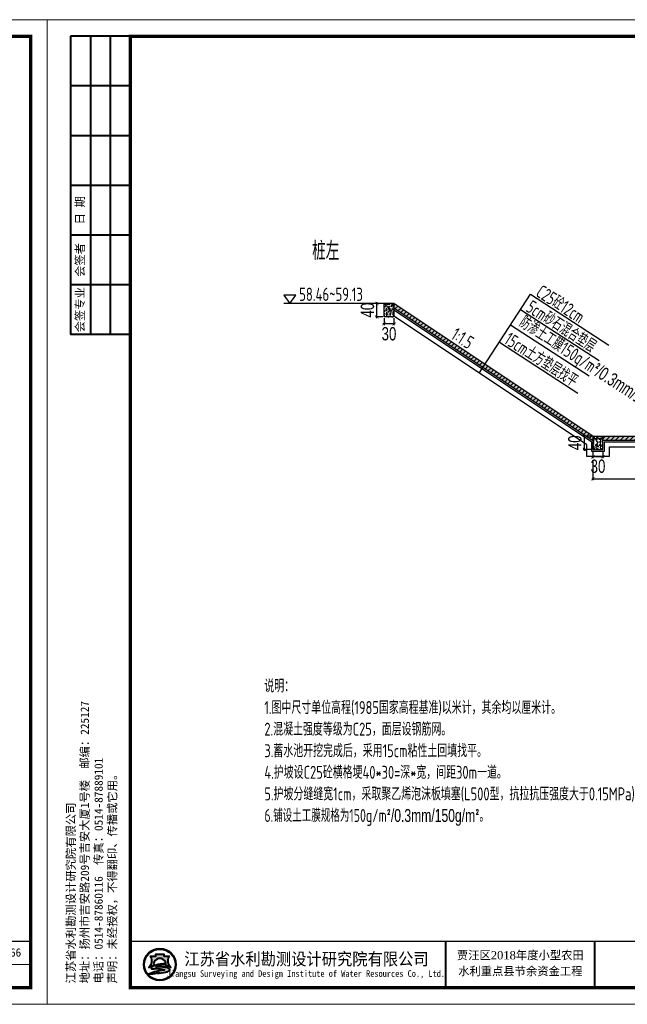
# Model space of a CAD drawing. Extents: x 195980 to 4556207, y -3208917 to -20115.
# Tile 3 of 6: x 200097 to 201928, y -23085 to -20115. Entities that reach past the tile are written whole.
import ezdxf
from ezdxf.enums import TextEntityAlignment as Align

# ---------------------------------------------------------------- set-up
doc = ezdxf.new("R2010")
doc.units = 0
doc.header["$MEASUREMENT"] = 0
doc.layers.get('0').update_dxf_attribs({"linetype": 'CONTINUOUS'})
doc.layers.get('DEFPOINTS').update_dxf_attribs({"linetype": 'CONTINUOUS'})
for name, color, linetype, lineweight in [('1', 7, 'CONTINUOUS', 40), ('标注', 7, 'CONTINUOUS', 18), ('细实线', 7, 'CONTINUOUS', 25)]:
    doc.layers.add(name, color=color, linetype=linetype, lineweight=lineweight)
doc.layers.add('文字', color=7, linetype='CONTINUOUS')
doc.layers.add('设计河道断面', color=1, linetype='CONTINUOUS')
doc.styles.add('HZTXT', font='hztxt_e.shx', dxfattribs={"width": 0.75, "bigfont": 'hztxt.shx'})
doc.styles.add('LYJFS', font='times.ttf', dxfattribs={"width": 0.7})
doc.styles.add('宋体', font='txt', dxfattribs={"width": 0.8, "height": 3.5})
doc.styles.add('样式 1', font='tssdeng.shx', dxfattribs={"width": 0.73, "bigfont": 'hztxt.shx'})
doc.dimstyles.new('副本 STANDARD', dxfattribs={"dimscale": 0, "dimtxt": 40, "dimasz": 10, "dimexe": 4, "dimexo": 4, "dimgap": 3, "dimtad": 1, "dimdec": 0, "dimzin": 0, "dimdsep": 46, "dimtxsty": 'HZTXT', "dimblk1": 'ARCHTICK', "dimblk2": 'ARCHTICK', "dimsah": 1, "dimcen": -0.09, "dimdle": 4, "dimclrd": 7, "dimclre": 7, "dimclrt": 7, "dimadec": 0, "dimazin": 0, "dimtfac": 1, "dimtdec": 0, "dimtofl": 0, "dimtmove": 2, "dimatfit": 3, "dimldrblk": 'ARCHTICK', "dimfxl": 0, "dimtolj": 1, "dimtzin": 0, "dimarcsym": 0})

# ---------------------------------------------------------------- blocks, each defined once
blk = doc.blocks.new('_ARCHTICK')
at = {"color": 0, "linetype": 'ByBlock', "const_width": 0.15}
blk.add_lwpolyline([(-0.5, -0.5), (0.5, 0.5)], dxfattribs=at)
blk = doc.blocks.new('*D166')
at = {"color": 7, "lineweight": -2, "ltscale": 10, "transparency": 16777216}
for p, q in [((201824.9128038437, -21444.31519454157), (201824.9128038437, -21503.81519454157)), ((202924.9128038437, -21444.31519454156), (202924.9128038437, -21503.81519454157)), ((201820.9128038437, -21499.81519454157), (202928.9128038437, -21499.81519454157))]:
    blk.add_line(p, q, dxfattribs=at)
at = {"layer": 'DEFPOINTS', "color": 0, "ltscale": 10, "transparency": 16777216}
for p in [(201824.9128038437, -21440.31519454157), (202924.9128038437, -21440.31519454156), (202924.9128038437, -21499.81519454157)]:
    blk.add_point(p, dxfattribs=at)
at = {"color": 7, "lineweight": -2, "ltscale": 10, "transparency": 16777216, "xscale": 10, "yscale": 10, "zscale": 10, "rotation": 180}
blk.add_blockref('_ARCHTICK', (201824.9128038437, -21499.81519454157), dxfattribs=at)
at = {"color": 7, "lineweight": -2, "ltscale": 10, "transparency": 16777216, "xscale": 10, "yscale": 10, "zscale": 10}
blk.add_blockref('_ARCHTICK', (202924.9128038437, -21499.81519454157), dxfattribs=at)
at = {"color": 7, "ltscale": 10, "transparency": 16777216, "insert": (202374.9128038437, -21476.81519454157), "char_height": 40, "attachment_point": 5, "style": 'HZTXT'}
blk.add_mtext('\\A1;550～1200', dxfattribs=at)
blk = doc.blocks.new('*D169')
at = {"layer": 'DEFPOINTS', "color": 0, "ltscale": 10, "transparency": 16777216}
for p in [(201798.9207486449, -21370.81519454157), (201824.9128038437, -21370.81519454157), (201824.9128038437, -21410.81519454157)]:
    blk.add_point(p, dxfattribs=at)
at = {"layer": '设计河道断面', "color": 7, "lineweight": -2, "ltscale": 10, "transparency": 16777216}
for p, q in [((201820.9128038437, -21370.81519454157), (201794.9207486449, -21370.81519454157)), ((201798.9207486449, -21414.81519454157), (201798.9207486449, -21366.81519454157)), ((201820.9128038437, -21410.81519454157), (201794.9207486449, -21410.81519454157))]:
    blk.add_line(p, q, dxfattribs=at)
at = {"layer": '设计河道断面', "color": 7, "lineweight": -2, "ltscale": 10, "transparency": 16777216, "xscale": 10, "yscale": 10, "zscale": 10}
for p, rotation in [((201798.9207486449, -21370.81519454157), 90), ((201798.9207486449, -21410.81519454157), 270)]:
    blk.add_blockref('_ARCHTICK', p, dxfattribs=dict(at, rotation=rotation))
at = {"layer": '设计河道断面', "color": 7, "ltscale": 10, "transparency": 16777216, "insert": (201770.4207486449, -21390.81519454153), "char_height": 40, "attachment_point": 5, "rotation": 90, "style": 'HZTXT'}
blk.add_mtext('\\A1;40', dxfattribs=at)
blk = doc.blocks.new('*D170')
at = {"layer": 'DEFPOINTS', "color": 0, "ltscale": 10, "transparency": 16777216}
for p in [(201824.9128038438, -21410.81519454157), (201854.9128038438, -21410.81519454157), (201824.9128038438, -21432.81519454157)]:
    blk.add_point(p, dxfattribs=at)
at = {"layer": '设计河道断面', "color": 7, "lineweight": -2, "ltscale": 10, "transparency": 16777216}
for p, q in [((201858.9128038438, -21432.81519454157), (201820.9128038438, -21432.81519454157)), ((201824.9128038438, -21414.81519454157), (201824.9128038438, -21436.81519454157)), ((201854.9128038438, -21414.81519454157), (201854.9128038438, -21436.81519454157))]:
    blk.add_line(p, q, dxfattribs=at)
at = {"layer": '设计河道断面', "color": 7, "lineweight": -2, "ltscale": 10, "transparency": 16777216, "xscale": 10, "yscale": 10, "zscale": 10, "rotation": 180}
blk.add_blockref('_ARCHTICK', (201824.9128038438, -21432.81519454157), dxfattribs=at)
at = {"layer": '设计河道断面', "color": 7, "lineweight": -2, "ltscale": 10, "transparency": 16777216, "xscale": 10, "yscale": 10, "zscale": 10}
blk.add_blockref('_ARCHTICK', (201854.9128038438, -21432.81519454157), dxfattribs=at)
at = {"layer": '设计河道断面', "color": 7, "ltscale": 10, "transparency": 16777216, "insert": (201839.9128038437, -21461.81519454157), "char_height": 40, "attachment_point": 5, "style": 'HZTXT'}
blk.add_mtext('\\A1;30', dxfattribs=at)
blk = doc.blocks.new('A$C182C1963')
at = {"layer": '1'}
h = blk.add_hatch(color=0, dxfattribs=at)
h.dxf.hatch_style = 1
h.paths.add_polyline_path([(387.6635072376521, 120.0000167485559, 1), (290.8865942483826, 120.0000167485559, 1)])
h.paths.add_polyline_path([(386.0348662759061, 120.0000167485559, 1), (292.5152352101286, 120.0000167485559, 1)], flags=16)
edge = h.paths.add_edge_path(flags=0)
edge.add_arc((383.4861905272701, 131.3700275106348), 20.66422200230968, 138.9741968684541, 204.1180883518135)
edge.add_arc((398.8515110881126, 138.2490898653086), 37.49914329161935, 204.1180883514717, 226.3928939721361)
edge.add_arc((409.9479209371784, 225.2986845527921), 120.0340818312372, 240.992989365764, 252.0665643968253, ccw=False)
edge.add_arc((358.8031712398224, 51.31315303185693), 69.36886086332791, 95.84285117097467, 98.84278199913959)
edge.add_line((348.1395339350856, 119.8574868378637), (348.1395370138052, 119.8574873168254))
edge.add_line((348.1395370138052, 119.8574873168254), (351.6060651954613, 120.396784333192))
edge.add_arc((409.9479209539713, 225.2986845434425), 120.0340818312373, 240.9190991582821, 240.9547345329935)
edge.add_arc((369.4667676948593, -17.23118712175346), 138.7377217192, 95.21036804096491, 97.36945019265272, ccw=False)
edge.add_ellipse((339.2750507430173, 122.9239386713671), major_axis=(-17.73815560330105, 0), ratio=0.8776980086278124, start_angle=172.6538623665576, end_angle=176.9129867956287)
edge.add_arc((355.1986943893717, 19.61409827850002), 102.4870363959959, 88.99992913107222, 98.52267106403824)
edge.add_arc((351.2653972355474, 45.86135578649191), 75.94670193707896, 98.5226710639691, 116.8491074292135)
edge.add_line((316.9646466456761, 113.62093108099), (316.9646378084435, 113.6209266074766))
edge.add_line((316.9646378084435, 113.6209266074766), (316.9646411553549, 113.620928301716))
edge.add_line((316.9646411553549, 113.620928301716), (321.8454333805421, 116.0916477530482))
edge.add_ellipse((339.2750507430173, 122.9239386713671), major_axis=(-17.73815560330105, 0), ratio=0.8776980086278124, start_angle=176.9129867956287, end_angle=378.3747381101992)
edge.add_arc((268.6021805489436, 225.2986845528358), 120.0340818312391, 290.1465745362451, 296.64951941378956, ccw=False)
edge.add_line((309.9446732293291, 112.6089374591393), (309.9446861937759, 112.6089422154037))
edge.add_arc((299.2446172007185, 141.7747607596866), 31.06664526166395, 282.3877277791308, 290.1465811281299, ccw=False)
edge.add_arc((279.6985903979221, 138.2490898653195), 37.49914329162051, 314.3441213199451, 335.8819116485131)
edge.add_arc((295.0639109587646, 131.3700275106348), 20.66422200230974, 335.8819116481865, 401.0258031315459)
edge.add_line((310.6532903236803, 144.9339989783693), (327.6243230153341, 144.9339989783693))
edge.add_line((327.6243230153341, 144.9339989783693), (327.6243230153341, 150.8006447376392))
edge.add_line((327.6243230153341, 150.8006447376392), (350.9257784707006, 150.8006447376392))
edge.add_line((350.9257784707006, 150.8006447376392), (350.9257784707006, 144.9339989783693))
edge.add_line((350.9257784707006, 144.9339989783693), (367.8968111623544, 144.9339989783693))
h = blk.add_hatch(color=0, dxfattribs=at)
h.dxf.hatch_style = 1
edge = h.paths.add_edge_path()
edge.add_arc((358.0942437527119, 95.75134737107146), 14.61698591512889, 43.31770961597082, 70.37003522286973)
edge.add_arc((344.2981003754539, 57.07130054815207), 55.68375586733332, 70.37003522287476, 84.52854590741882)
edge.add_arc((338.4297766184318, -4.193492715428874), 117.2289597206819, 84.5285459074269, 95.17746754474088)
edge.add_arc((339.845647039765, 98.71857969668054), 18.31337926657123, 111.7965680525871, 130.9174013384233, ccw=False)
edge.add_arc((358.8031712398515, 51.31315303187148), 69.36886086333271, 98.84274785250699, 111.79656805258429, ccw=False)
edge.add_arc((369.4667676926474, -17.23118711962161), 138.73772171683, 95.21036804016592, 98.84274785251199, ccw=False)
edge.add_ellipse((339.2750507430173, 122.9239386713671), major_axis=(-17.73815560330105, 0), ratio=0.8776980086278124, start_angle=172.6538623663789, end_angle=176.9129867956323)
edge.add_arc((355.1986943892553, 19.61409827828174), 102.4870363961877, 88.99992913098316, 98.52267106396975)
edge.add_arc((351.2653972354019, 45.86135578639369), 75.94670193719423, 98.5226710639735, 116.8491039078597)
edge.add_arc((322.5213717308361, 102.6438816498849), 12.30336571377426, 116.8491039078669, 139.2900683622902)
edge.add_arc((314.6766120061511, 109.3938056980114), 1.954369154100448, 139.2900683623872, 263.050638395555)
edge.add_arc((316.5081079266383, 124.4199200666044), 17.0916902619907, 263.0506383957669, 272.136251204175)
edge.add_arc((328.184584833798, -188.6063797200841), 296.1523112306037, 88.46268833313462, 92.13625120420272, ccw=False)
edge.add_arc((334.7617713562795, 56.46727776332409), 50.99041171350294, 68.07113774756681, 88.46268833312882, ccw=False)
edge.add_arc((375.8583982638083, -109.1731708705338), 214.080615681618, 95.91294384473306, 98.79521578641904)
edge.add_arc((362.1855393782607, -20.80306901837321), 124.6590188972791, 98.79521578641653, 117.8496747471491)
edge.add_arc((947.1746181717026, -2284.932857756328), 2459.934265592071, 104.7703900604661, 105.15790668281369, ccw=False)
edge.add_line((320.0240243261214, 93.7135480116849), (311.988818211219, 90.45503037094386))
edge.add_arc((525.6005322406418, -881.2406919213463), 994.8982566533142, 100.90627282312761, 102.39834375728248, ccw=False)
edge.add_line((337.3628490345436, 95.68771677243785), (331.2568751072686, 93.80186679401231))
edge.add_arc((308.1631531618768, 379.7211254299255), 286.8503833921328, 274.6177604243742, 279.6944367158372)
edge.add_arc((348.7654448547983, 142.0489848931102), 45.73507388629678, 279.694436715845, 287.6119267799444)
edge.add_arc((357.6081272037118, 114.1934379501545), 16.50966496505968, 287.6119267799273, 311.5140981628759)
edge.add_arc((366.7270248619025, 103.8915080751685), 2.751610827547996, 311.5140981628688, 403.3177096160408)
edge = h.paths.add_edge_path()
edge.add_arc((383.4861905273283, 131.3700275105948), 20.66422200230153, 138.9741968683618, 204.1180883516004, ccw=False)
edge.add_line((367.8968111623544, 144.9339989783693), (350.9257784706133, 144.9339989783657))
edge.add_line((350.9257784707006, 144.9339989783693), (350.9257784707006, 150.8006447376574))
edge.add_line((350.9257784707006, 150.8006447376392), (327.6243230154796, 150.8006447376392))
edge.add_line((327.6243230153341, 150.8006447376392), (327.6243230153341, 144.9339989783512))
edge.add_line((327.6243230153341, 144.9339989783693), (310.653290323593, 144.933998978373))
edge.add_arc((295.0639109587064, 131.3700275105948), 20.66422200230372, -24.118088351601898, 41.0258031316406, ccw=False)
edge.add_arc((279.698590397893, 138.2490898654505), 37.49914329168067, 314.34412131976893, 335.8819116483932, ccw=False)
edge.add_arc((299.2446172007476, 141.7747607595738), 31.06664526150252, 282.3877277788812, 290.1465811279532)
edge.add_arc((268.602180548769, 225.2986845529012), 120.0340818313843, 290.1465811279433, 296.6495194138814)
edge.add_ellipse((339.2750507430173, 122.9239386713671), major_axis=(-17.73815560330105, 0), ratio=0.8776980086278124, start_angle=176.9129867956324, end_angle=378.37473811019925, ccw=False)
edge.add_ellipse((339.2750507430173, 122.9239386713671), major_axis=(-17.73815560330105, 0), ratio=0.8776980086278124, start_angle=172.653862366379, end_angle=176.9129867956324, ccw=False)
edge.add_ellipse((339.2750507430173, 122.9239386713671), major_axis=(-17.73815560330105, 0), ratio=0.8776980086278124, start_angle=161.6252618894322, end_angle=172.653862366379, ccw=False)
edge.add_arc((409.9479209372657, 225.2986845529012), 120.0340818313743, 243.3504805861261, 249.853418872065)
edge.add_arc((379.3054842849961, 141.7747607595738), 31.06664526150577, 249.8534188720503, 257.61227222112)
edge.add_arc((398.8515110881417, 138.2490898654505), 37.49914329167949, 204.1180883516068, 225.6558786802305, ccw=False)
at = {"layer": '1', "color": 0, "lineweight": 0}
for p, q in [((5.528389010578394e-05, 1.674855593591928e-05), (5.528389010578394e-05, 2970.000016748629)), ((5.528389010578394e-05, 2970.000016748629), (4200.00005528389, 2970.000016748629)), ((4200.00005528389, 2970.000016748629), (4200.00005528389, 1.674855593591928e-05)), ((4150.00005528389, 120.0000167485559), (2350.00005528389, 120.0000167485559)), ((4200.00005528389, 1.674855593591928e-05), (5.528389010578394e-05, 1.674855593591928e-05))]:
    blk.add_line(p, q, dxfattribs=at)
at = {"layer": '1', "color": 0}
for p, q in [((250.0000552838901, 2920.000016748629), (70.0000552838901, 2920.000016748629)), ((70.0000552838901, 2920.000016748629), (70.0000552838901, 2020.000016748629)), ((130.0000552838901, 2920.000016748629), (130.0000552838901, 2020.000016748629)), ((190.0000552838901, 2920.000016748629), (190.0000552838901, 2020.000016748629)), ((250.0000552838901, 2770.000016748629), (70.0000552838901, 2770.000016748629)), ((250.0000552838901, 2620.000016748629), (70.0000552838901, 2620.000016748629)), ((250.0000552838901, 2470.000016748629), (70.0000552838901, 2470.000016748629)), ((250.0000552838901, 2320.000016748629), (70.0000552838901, 2320.000016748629)), ((250.0000552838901, 2170.000016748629), (70.0000552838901, 2170.000016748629)), ((250.0000552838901, 2020.000016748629), (70.0000552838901, 2020.000016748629)), ((1200.00005528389, 190.0000167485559), (1200.00005528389, 50.00001674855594)), ((1650.00005528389, 190.0000167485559), (1650.00005528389, 50.00001674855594))]:
    blk.add_line(p, q, dxfattribs=at)
at = {"layer": '1', "color": 0, "lineweight": 0, "const_width": 10}
blk.add_lwpolyline([(250.0000552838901, 2920.000016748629), (4150.00005528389, 2920.000016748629), (4150.00005528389, 50.00001674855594), (250.0000552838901, 50.00001674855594)], close=True, dxfattribs=at)
at = {"layer": '1', "color": 0, "lineweight": 0, "const_width": 4}
blk.add_lwpolyline([(4150.00005528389, 190.0000167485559), (250.0000552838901, 190.0000167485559)], dxfattribs=at)
at = {"layer": '1', "color": 0}
for points in [[(322.4412734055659, 118.0161935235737, -0.02838203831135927), (309.9446861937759, 112.6089422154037, -0.03386732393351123), (305.9092243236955, 111.4314013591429, 0.09425397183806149), (313.9242542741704, 122.9262415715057, 0.2921547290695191), (310.6532903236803, 144.9339989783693), (327.6243230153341, 144.9339989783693), (327.6243230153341, 150.8006447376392), (350.9257784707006, 150.8006447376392), (350.9257784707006, 144.9339989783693), (367.8968111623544, 144.9339989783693, 0.29215472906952), (364.6258472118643, 122.9262415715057, 0.09425397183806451), (372.6408771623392, 111.4314013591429, -0.03386732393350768), (368.6054152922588, 112.6089422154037, -0.02838203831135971), (356.1088280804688, 118.0161935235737)], [(356.9874665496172, 122.0855231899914, 0.04157472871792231), (340.0100399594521, 120.9694010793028, 0.08013502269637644), (316.9646508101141, 113.6209331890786, 0.09823132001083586), (313.1951585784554, 110.668503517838, 0.599439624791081), (314.4401488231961, 107.4537943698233, 0.03966424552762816), (317.1452174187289, 107.3401083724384, -0.01603031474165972), (336.1297386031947, 107.4393363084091, -0.08921046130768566), (353.8044019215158, 103.7684437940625, 0.01257694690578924), (343.1247617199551, 102.3901034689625, 0.08333285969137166), (303.950656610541, 89.41747997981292, -0.001690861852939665), (320.0240243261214, 93.7135480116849), (311.9888182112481, 90.45503037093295, -0.006510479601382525), (337.3628490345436, 95.68771677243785), (331.2568751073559, 93.80186679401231, 0.02215480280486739), (356.4669417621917, 96.96701589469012, 0.03456031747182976), (362.6034284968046, 98.45761886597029, 0.1046726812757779), (368.5508043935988, 101.8311221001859, 0.4234638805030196), (368.72898887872, 105.7792321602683, 0.1185893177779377), (363.0047354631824, 109.5188216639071, 0.06185687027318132), (349.6075361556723, 112.5013515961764, 0.04649815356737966), (327.8509267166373, 112.5571686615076, -0.08362449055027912), (333.045665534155, 115.722700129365, -0.05658197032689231), (348.1395747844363, 119.8574931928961, -0.01585057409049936), (356.8676080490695, 120.9332678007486)]]:
    blk.add_lwpolyline(points, format="xyb", dxfattribs=at)
for radius in [48.38845649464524, 46.75981553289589]:
    blk.add_circle((339.2750507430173, 120.0000167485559), radius, dxfattribs=at)
blk.add_arc((358.8031712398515, 51.31315303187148), 69.36886086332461, 98.84274785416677, 111.7965680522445, dxfattribs=at)
for start_param, end_param in [(2.820892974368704, 6.603884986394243), (3.013378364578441, 3.087714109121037)]:
    blk.add_ellipse((339.2750507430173, 122.9239386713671), major_axis=(-17.73815560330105, 0), ratio=0.8776980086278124, start_param=start_param, end_param=end_param, dxfattribs=at)
at = {"layer": '1', "color": 0, "style": '宋体'}
for s, height, width, p in [('江苏省水利勘测设计研究院有限公司', 37.5, 0.9, (781.2732477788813, 137.5084757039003)), ('Jiangsu Surveying and Design Institute of Water Resources Co., Ltd.', 20, 0.8, (779.551968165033, 90.13405473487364))]:
    blk.add_text(s, height=height, dxfattribs=dict(at, width=width)).set_placement(p, align=Align.MIDDLE)
at = {"layer": '1', "color": 0, "style": 'LYJFS'}
for s, p in [('贾汪区2018年度小型农田', (1425.910401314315, 148.0961932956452)), ('水利重点县节余资金工程', (1425.910401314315, 99.86125434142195))]:
    blk.add_text(s, height=25, dxfattribs=at).set_placement(p, align=Align.MIDDLE_CENTER)
at = {"layer": '1', "color": 0, "char_height": 25, "rotation": 90, "style": '宋体'}
for s, insert, attachment_point in [('{\\W1;日 期}', (100.0000552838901, 2395.000016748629), 5), ('{\\W1;会签者}', (100.0000552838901, 2245.000016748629), 5), ('{\\W1;会签专业}', (100.0000552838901, 2095.000016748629), 5), ('{\\W1;江苏省水利勘测设计研究院有限公司\\P地址：扬州市吉安路209号吉安大厦1号楼  邮编：225127\\P电话：0514-87860116  传真：0514-87889101\\P声明：未经授权，不得翻印、传播或它用。}', (58.78850743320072, 62.98895180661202), 1)]:
    blk.add_mtext(s, dxfattribs=dict(at, insert=insert, attachment_point=attachment_point))
at = {"layer": '1', "color": 0, "insert": (3900.00005528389, 155.0000167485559), "char_height": 25, "attachment_point": 5, "style": '宋体'}
blk.add_mtext('{\\W1;甲级设计证书编号A132012666}', dxfattribs=at)
blk = doc.blocks.new('*D177')
at = {"layer": 'DEFPOINTS', "color": 0, "ltscale": 10, "transparency": 16777216}
for p in [(201194.9128038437, -21010.81519454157), (201224.9128038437, -21010.81519454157), (201194.9128038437, -21031.81519454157)]:
    blk.add_point(p, dxfattribs=at)
at = {"layer": '设计河道断面', "color": 7, "lineweight": -2, "ltscale": 10, "transparency": 16777216}
for p, q in [((201194.9128038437, -21014.81519454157), (201194.9128038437, -21035.81519454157)), ((201224.9128038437, -21014.81519454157), (201224.9128038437, -21035.81519454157)), ((201228.9128038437, -21031.81519454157), (201190.9128038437, -21031.81519454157))]:
    blk.add_line(p, q, dxfattribs=at)
at = {"layer": '设计河道断面', "color": 7, "lineweight": -2, "ltscale": 10, "transparency": 16777216, "xscale": 10, "yscale": 10, "zscale": 10, "rotation": 180}
blk.add_blockref('_ARCHTICK', (201194.9128038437, -21031.81519454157), dxfattribs=at)
at = {"layer": '设计河道断面', "color": 7, "lineweight": -2, "ltscale": 10, "transparency": 16777216, "xscale": 10, "yscale": 10, "zscale": 10}
blk.add_blockref('_ARCHTICK', (201224.9128038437, -21031.81519454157), dxfattribs=at)
at = {"layer": '设计河道断面', "color": 7, "ltscale": 10, "transparency": 16777216, "insert": (201209.9128038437, -21062.31519454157), "char_height": 40, "attachment_point": 5, "style": 'HZTXT'}
blk.add_mtext('\\A1;30', dxfattribs=at)
blk = doc.blocks.new('*D178')
at = {"layer": 'DEFPOINTS', "color": 0, "ltscale": 10, "transparency": 16777216}
for p in [(201173.6573952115, -20970.81519454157), (201194.9128038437, -20970.81519454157), (201194.9128038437, -21010.81519454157)]:
    blk.add_point(p, dxfattribs=at)
at = {"layer": '设计河道断面', "color": 7, "lineweight": -2, "ltscale": 10, "transparency": 16777216}
for p, q in [((201173.6573952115, -21014.81519454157), (201173.6573952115, -20966.81519454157)), ((201190.9128038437, -20970.81519454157), (201169.6573952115, -20970.81519454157)), ((201190.9128038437, -21010.81519454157), (201169.6573952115, -21010.81519454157))]:
    blk.add_line(p, q, dxfattribs=at)
at = {"layer": '设计河道断面', "color": 7, "lineweight": -2, "ltscale": 10, "transparency": 16777216, "xscale": 10, "yscale": 10, "zscale": 10}
for p, rotation in [((201173.6573952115, -20970.81519454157), 90), ((201173.6573952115, -21010.81519454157), 270)]:
    blk.add_blockref('_ARCHTICK', p, dxfattribs=dict(at, rotation=rotation))
at = {"layer": '设计河道断面', "color": 7, "ltscale": 10, "transparency": 16777216, "insert": (201145.1573952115, -20990.81519454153), "char_height": 40, "attachment_point": 5, "rotation": 90, "style": 'HZTXT'}
blk.add_mtext('\\A1;40', dxfattribs=at)

msp = doc.modelspace()

# ---------------------------------------------------------------- hatches: boundary and pattern name
at = {"ltscale": 10}
h = msp.add_hatch(dxfattribs=at)
h.set_pattern_fill('AR-CONC', color=256, scale=2)
h.set_pattern_definition([(130, (404083.9313531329, -235.2110624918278), (-14.34520365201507, -1.255042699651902), [1.5, -16.5]), (185, (404083.9313531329, -235.2110624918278), (2.77502667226, 15.04384267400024), [1.2, -13.2]), (79.54860000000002, (404082.7359195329, -235.3156492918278), (-11.57018763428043, 13.78879084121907), [1.2748038, -14.02284224]), (133.8158, (404083.9313531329, -231.2110624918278), (-21.34482097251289, -3.310380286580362), [2.25, -24.75]), (83.3644, (404082.1526182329, -231.4869286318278), (-18.69325411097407, 19.48235741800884), [1.91220576, -21.03426]), (188.8158, (404083.9313531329, -231.2110624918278), (-18.69323890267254, 19.48237201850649), [1.8, -19.79999999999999]), (159, (404081.9313531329, -232.2110624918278), (-11.93814104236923, -8.052377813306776), [1.5, -16.5]), (214, (404081.9313531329, -232.2110624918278), (-4.866306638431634, 14.50300090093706), [1.2, -13.2]), (108.5486, (404080.9365084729, -232.8820946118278), (-16.8044525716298, 6.450609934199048), [1.2748038, -14.02284224]), (142.5, (404083.9313531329, -235.2110624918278), (-0.2431971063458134, 6.65787707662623), [0, -13.04, 0, -13.4, 0, -13.25]), (172.5, (404083.9313531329, -235.2110624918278), (-5.261390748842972, 7.888234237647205), [0, -7.64, 0, -12.74, 0, -5.05]), (212.5, (404088.3913531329, -235.2110624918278), (-10.67644872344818, -0.451097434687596), [0, -4.999999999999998, 0, -15.6, 0, -20.69999999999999]), (222.5, (404090.3913531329, -235.2110624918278), (-11.66372338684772, 2.002099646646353), [0, -6.5, 0, -10.36, 0, -14.7])])
h.paths.add_polyline_path([(201194.9128038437, -20970.81519454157), (201194.9128038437, -21010.81519454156), (201224.9128038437, -21010.81519454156), (201224.9128038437, -20970.81519454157)])
h = msp.add_hatch(dxfattribs=at)
h.set_pattern_fill('AR-CONC', color=256, scale=2)
h.set_pattern_definition([(49.99999999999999, (0, 0), (14.34520365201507, -1.255042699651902), [1.5, -16.5]), (355, (0, 0), (-2.77502667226, 15.04384267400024), [1.2, -13.2]), (100.4514, (1.1954336, -0.1045868), (11.57018763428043, 13.78879084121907), [1.2748038, -14.02284224]), (46.18420000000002, (0, 4), (21.34482097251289, -3.310380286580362), [2.25, -24.75]), (96.6356, (1.7787349, 3.72413386), (18.69325411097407, 19.48235741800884), [1.91220576, -21.03426]), (351.1842, (0, 4), (18.69323890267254, 19.48237201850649), [1.8, -19.8]), (21, (2, 3), (11.93814104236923, -8.052377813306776), [1.5, -16.5]), (326.0000000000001, (2, 3), (4.866306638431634, 14.50300090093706), [1.2, -13.2]), (71.4514, (2.99484466, 2.32896788), (16.8044525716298, 6.450609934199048), [1.2748038, -14.02284224]), (37.50000000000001, (0, 0), (0.2431971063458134, 6.65787707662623), [0, -13.04, 0, -13.4, 0, -13.25]), (7.499999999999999, (0, 0), (5.261390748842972, 7.888234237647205), [0, -7.64, 0, -12.74, 0, -5.05]), (327.5, (-4.46, 0), (10.67644872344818, -0.4510974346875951), [0, -5, 0, -15.6, 0, -20.7]), (317.5, (-6.46, 0), (11.66372338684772, 2.002099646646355), [0, -6.5, 0, -10.36, 0, -14.7])])
h.paths.add_polyline_path([(201499.5022943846, -21153.87485490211), (201492.9627509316, -21163.93736436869), (201824.9128038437, -21385.23739964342), (201824.9128038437, -21370.81519454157)])
h.paths.add_polyline_path([(201224.9128038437, -20970.81519454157), (201224.9128038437, -20985.2373996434), (201492.9627509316, -21163.93736436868), (201499.5022943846, -21153.87485490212)])
h.paths.add_polyline_path([(202248.291281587, -21370.81519454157), (201854.9128038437, -21370.81519454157), (201854.9128038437, -21382.81519454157), (202248.291281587, -21382.81519454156)])
h.paths.add_polyline_path([(202894.9128038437, -21370.81519454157), (202248.291281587, -21370.81519454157), (202248.291281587, -21382.81519454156), (202894.9128038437, -21382.81519454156)])
h.paths.add_polyline_path([(203524.9128038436, -20985.2373996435), (203524.9128038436, -20970.81519454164), (203033.7448138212, -21298.26052122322), (203040.2843572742, -21308.3230306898)])
h.paths.add_polyline_path([(203040.2843572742, -21308.3230306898), (203033.7448138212, -21298.26052122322), (202924.9128038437, -21370.81519454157), (202924.9128038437, -21385.23739964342)])
h = msp.add_hatch(dxfattribs=at)
h.set_pattern_fill('AR-CONC', color=256, scale=2)
h.set_pattern_definition([(49.99999999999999, (-8294.087196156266, -8354.815194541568), (14.34520365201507, -1.255042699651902), [1.5, -16.5]), (355, (-8294.087196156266, -8354.815194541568), (-2.77502667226, 15.04384267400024), [1.2, -13.2]), (100.45144446, (-8292.891762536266, -8354.91978142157), (11.57017693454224, 13.78879981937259), [1.274803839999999, -14.02284223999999]), (46.18420000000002, (-8294.087196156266, -8350.815194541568), (21.34482661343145, -3.310385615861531), [2.249999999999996, -24.74999999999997]), (96.63563549, (-8292.308461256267, -8351.091060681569), (18.69323891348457, 19.48237201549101), [1.91220684, -21.0342752]), (351.1841639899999, (-8294.087196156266, -8350.815194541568), (18.69323890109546, 19.4823720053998), [1.8, -19.80000002]), (21, (-8292.087196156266, -8351.815194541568), (11.93814104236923, -8.052377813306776), [1.5, -16.5]), (326.0000000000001, (-8292.087196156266, -8351.815194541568), (4.866306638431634, 14.50300090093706), [1.2, -13.2]), (71.45144474, (-8291.092351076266, -8352.486226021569), (16.80444753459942, 6.450623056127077), [1.2748038, -14.02284224]), (37.50000000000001, (-8294.087196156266, -8354.815194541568), (0.2431971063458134, 6.65787707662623), [0, -13.04, 0, -13.4, 0, -13.25]), (7.499999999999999, (-8294.087196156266, -8354.815194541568), (5.261390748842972, 7.888234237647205), [0, -7.64, 0, -12.74, 0, -5.05]), (327.5, (-8298.547196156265, -8354.815194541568), (10.67644872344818, -0.4510974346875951), [0, -5, 0, -15.6, 0, -20.7]), (317.5, (-8300.547196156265, -8354.815194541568), (11.66372338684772, 2.002099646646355), [0, -6.5, 0, -10.36, 0, -14.7])])
h.paths.add_polyline_path([(201824.9128038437, -21410.81519454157), (201854.9128038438, -21410.81519454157), (201854.9128038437, -21370.81519454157), (201824.9128038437, -21370.81519454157)])
at = {"layer": '设计河道断面', "ltscale": 10}
h = msp.add_hatch(dxfattribs=at)
h.set_pattern_fill('ANSI31', color=0, scale=80, style=0)
h.set_pattern_definition([(45, (0, 0), (-7.071067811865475, 7.071067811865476), [])])
h.paths.add_polyline_path([(201224.9128038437, -20970.81519454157), (201224.9128038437, -20985.2373996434), (201492.9627509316, -21163.93736436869), (201499.5022943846, -21153.87485490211)])
h.paths.add_polyline_path([(201499.5022943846, -21153.87485490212), (201492.9627509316, -21163.93736436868), (201824.9128038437, -21385.23739964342), (201824.9128038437, -21370.81519454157)])
h.paths.add_polyline_path([(202248.291281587, -21370.81519454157), (201854.9128038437, -21370.81519454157), (201854.9128038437, -21382.81519454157), (202248.291281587, -21382.81519454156)])
h.paths.add_polyline_path([(202894.9128038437, -21370.81519454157), (202248.291281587, -21370.81519454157), (202248.291281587, -21382.81519454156), (202894.9128038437, -21382.81519454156)])
h.paths.add_polyline_path([(203040.2843572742, -21308.3230306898), (203033.7448138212, -21298.26052122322), (202924.9128038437, -21370.81519454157), (202924.9128038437, -21385.23739964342)])
h.paths.add_polyline_path([(203524.9128038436, -20985.2373996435), (203524.9128038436, -20970.81519454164), (203033.7448138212, -21298.26052122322), (203040.2843572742, -21308.32303068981)])

# ---------------------------------------------------------------- linework, layer by layer
msp.add_lwpolyline([(200911.2170250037, -20970.81519454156), (200929.1281389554, -20945.33479774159), (200893.3059110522, -20945.33479774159)], close=True)
at = {"layer": '细实线', "lineweight": -3, "ltscale": 60}
for p, q in [((201482.0635118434, -21180.70821347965), (201636.6553013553, -20942.83513310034)), ((201636.6553013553, -20942.83513310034), (201873.0325931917, -21096.45482174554)), ((201606.684446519, -20988.95180969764), (201843.0617383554, -21142.57149834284)), ((201576.7135916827, -21035.06848629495), (201813.090883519, -21188.68817494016)), ((201542.8127834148, -21087.23225071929), (201779.1900752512, -21240.85193936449))]:
    msp.add_line(p, q, dxfattribs=at)
at = {"layer": '设计河道断面', "ltscale": 10}
for p, q in [((201224.9128038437, -20970.81519454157), (200892.572301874, -20970.81519454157)), ((201194.9128038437, -21010.81519454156), (201194.9128038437, -20970.81519454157)), ((201224.9128038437, -20970.81519454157), (201194.9128038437, -20970.81519454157)), ((201824.9128038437, -21370.81519454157), (201224.9128038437, -20970.81519454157)), ((201224.9128038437, -20970.81519454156), (201224.9128038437, -21010.81519454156)), ((201224.9128038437, -21010.81519454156), (201194.9128038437, -21010.81519454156)), ((201824.9128038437, -21370.81519454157), (202924.9128038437, -21370.81519454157)), ((201824.9128038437, -21370.81519454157), (201824.9128038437, -21410.81519454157)), ((201854.9128038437, -21410.81519454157), (201854.9128038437, -21370.81519454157)), ((201824.9128038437, -21410.81519454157), (201854.9128038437, -21410.81519454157))]:
    msp.add_line(p, q, dxfattribs=at)
at = {"layer": '设计河道断面', "color": 0, "ltscale": 10}
for p, q in [((201824.9128038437, -21385.23739964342), (201224.9128038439, -20985.2373996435)), ((201819.9128038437, -21387.91331843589), (201224.9128038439, -20991.24665176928)), ((201804.9128038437, -21395.94107481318), (201224.9128038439, -21009.27440814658)), ((201854.9128038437, -21382.81519454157), (202894.9128038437, -21382.81519454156)), ((201804.9128038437, -21395.94107481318), (201804.9128038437, -21430.81519454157)), ((201819.9128038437, -21387.91331843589), (201819.9128038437, -21415.81519454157)), ((201859.9128038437, -21387.81519454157), (202889.9128038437, -21387.81519454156)), ((201859.9128038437, -21415.81519454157), (201859.9128038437, -21387.81519454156)), ((201874.9128038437, -21402.81519454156), (202874.9128038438, -21402.81519454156)), ((201874.9128038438, -21430.81519454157), (201874.9128038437, -21402.81519454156)), ((201804.9128038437, -21430.81519454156), (201874.9128038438, -21430.81519454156)), ((201819.9128038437, -21415.81519454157), (201859.9128038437, -21415.81519454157))]:
    msp.add_line(p, q, dxfattribs=at)

# ---------------------------------------------------------------- block references
at = {"layer": '1', "color": 0}
for p in [(195979.8878091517, -23084.66391544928), (200179.8878091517, -23084.66391544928)]:
    msp.add_blockref('A$C182C1963', p, dxfattribs=at)

# ---------------------------------------------------------------- texts
at = {"style": '样式 1', "width": 0.73}
for s, height, p in [('桩左', 56, (200978.2624540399, -20840.07921842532)), ('58.46~59.13', 40, (200939.0507139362, -20963.01072790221))]:
    msp.add_text(s, height=height, dxfattribs=at).set_placement(p)
msp.add_text('1:1.5', height=39.99999999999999, rotation=327.80310940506, dxfattribs=at).set_placement((201393.4123763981, -21075.27708571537))
at = {"layer": '文字', "insert": (200834.2935881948, -22104.9458813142), "char_height": 39.05556480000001, "width": 1757.438641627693, "attachment_point": 1, "style": '样式 1'}
msp.add_mtext('说明：\\P1.图中尺寸单位高程(1985国家高程基准)以米计，其余均以厘米计。\\P2.混凝土强度等级为C25，面层设钢筋网。\\P3.蓄水池开挖完成后，采用15cm粘性土回填找平。\\P4.护坡设C25砼横格埂40*30=深*宽，间距30m一道。\\P5.护坡分缝缝宽1cm，采取聚乙烯泡沫板填塞(L500型，抗拉抗压强度大于0.15MPa)；护坡分块尺寸为3.0×3.0m，并分块浇筑。\\P{\\W0.7;\\C0;6.铺设土工膜规格为150g/m\\fISOCPEUR|b0|i0|c0|p34;²\\Fhztxt_e,hztxt|c134;/0.3mm/150g/m\\fISOCPEUR|b0|i0|c0|p34;²\\Fhztxt_e,hztxt|c134;。}', dxfattribs=at)
at = {"layer": '标注', "style": '样式 1', "width": 0.7}
for s, p in [('C25砼12cm', (201649.8461390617, -20946.1959550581)), ('5cm砂石混合垫层', (201619.875284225, -20992.31263165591)), ('15cm土方垫层找平', (201553.7443494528, -21089.12479030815))]:
    msp.add_text(s, height=39.99999999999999, rotation=326.9804865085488, dxfattribs=at).set_placement(p)
at = {"layer": '标注', "insert": (201620.0815150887, -21004.54266764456), "char_height": 39.99999999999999, "width": 1707.566069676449, "attachment_point": 1, "rotation": 326.9804865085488, "style": '样式 1'}
msp.add_mtext('{\\W0.7;\\C0;防渗土工膜150g/m\\fISOCPEUR|b0|i0|c0|p34;²\\Fhztxt_e,hztxt|c134;/0.3mm/150g/m\\fISOCPEUR|b0|i0|c0|p34;²}', dxfattribs=at)

# ---------------------------------------------------------------- dimensions: what is measured, and where the dimension line sits
at = {"ltscale": 10}
dim = msp.add_linear_dim(base=(202924.9128038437, -21499.81519454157), p1=(201824.9128038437, -21440.31519454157), p2=(202924.9128038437, -21440.31519454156), text='550～1200', dimstyle='副本 STANDARD', override={"dimscale": 1}, dxfattribs=at)
dim.commit()
dim.dimension.update_dxf_attribs({"geometry": '*D166', "text_midpoint": (202374.9128038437, -21476.81519454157)})
at = {"layer": '设计河道断面', "ltscale": 10}
for base, p1, p2, picture, middle in [((201173.6573952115, -20970.81519454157), (201194.9128038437, -21010.81519454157), (201194.9128038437, -20970.81519454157), '*D178', (201145.1573952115, -20990.81519454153)), ((201798.9207486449, -21370.81519454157), (201824.9128038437, -21410.81519454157), (201824.9128038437, -21370.81519454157), '*D169', (201770.4207486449, -21390.81519454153))]:
    dim = msp.add_linear_dim(base=base, p1=p1, p2=p2, angle=90, dimstyle='副本 STANDARD', override={"dimscale": 1}, dxfattribs=at)
    dim.commit()
    dim.dimension.update_dxf_attribs({"geometry": picture, "text_midpoint": middle})
for base, p1, p2, picture, middle in [((201194.9128038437, -21031.81519454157), (201224.9128038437, -21010.81519454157), (201194.9128038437, -21010.81519454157), '*D177', (201209.9128038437, -21062.31519454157)), ((201824.9128038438, -21432.81519454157), (201854.9128038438, -21410.81519454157), (201824.9128038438, -21410.81519454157), '*D170', (201839.9128038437, -21461.81519454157))]:
    dim = msp.add_linear_dim(base=base, p1=p1, p2=p2, angle=180, dimstyle='副本 STANDARD', override={"dimscale": 1}, dxfattribs=at)
    dim.commit()
    dim.dimension.update_dxf_attribs({"geometry": picture, "text_midpoint": middle, "dimtype": 160})

doc.saveas('drawing.dxf')
